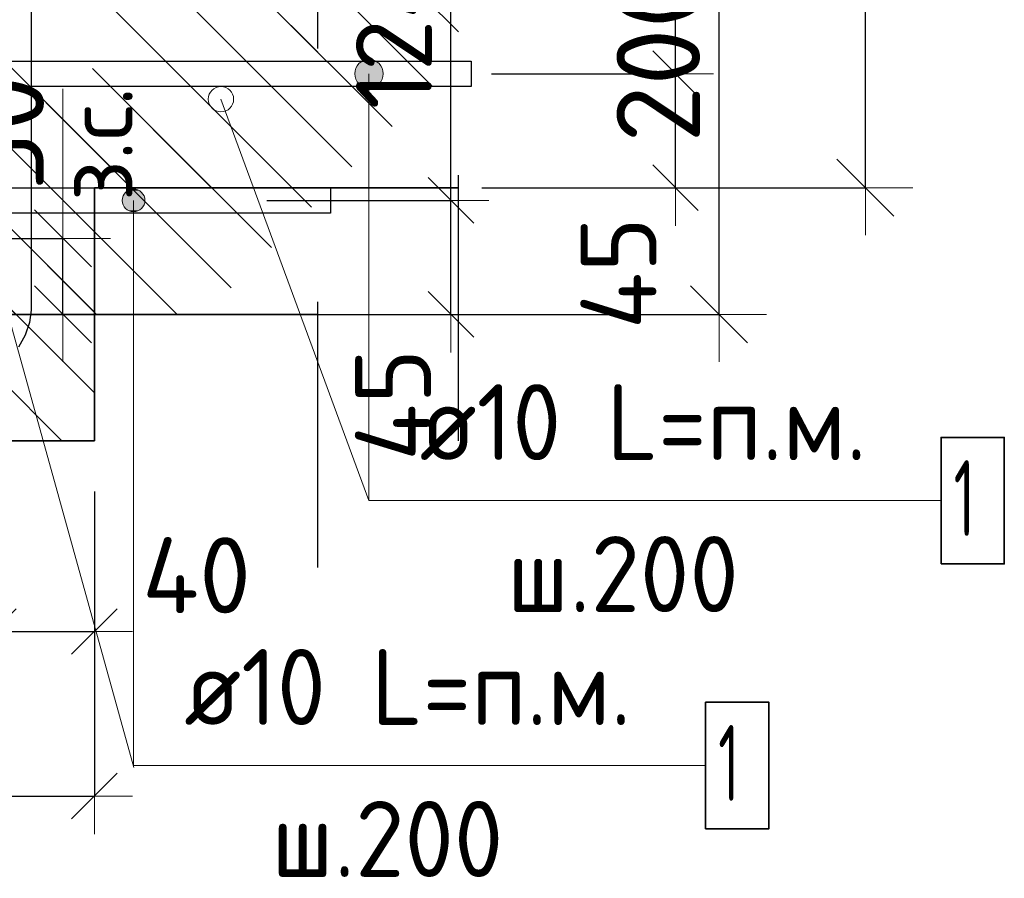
# Model space of a CAD drawing. Header units: metres. Extents: x -38 to 97, y -15 to 21.
# Tile 66 of 118: x 72.515 to 72.904, y 5.19 to 5.529. Entities that reach past the tile are written whole.
import ezdxf

# ---------------------------------------------------------------- set-up
doc = ezdxf.new("R2010")
doc.units = ezdxf.units.M
doc.header["$PDMODE"] = 65
doc.linetypes.add('______4', pattern=[0.135, 0.105, -0.03])
for name, color, linetype, lineweight in [('XR$3$Арм. стержнями нижней зоны', 180, 'Continuous', 35), ('XR$3$Арм.стержн. Арматура края', 96, 'Continuous', 35), ('XR$3$Арм.стержн. Хомут', 240, 'Continuous', 35), ('XR$3$Размерная линия (1)', 7, 'Continuous', 13), ('XR$3$Размерная линия_ общее', 7, 'Continuous', 13), ('XR$5$Арм. стержнями нижней зоны', 180, 'Continuous', 35), ('XR$5$Арм.стержн. Арматура края', 96, 'Continuous', 35), ('XR$5$ВК__отв в полу 1-2 эт', 220, 'Continuous', 25), ('XR$5$Размерная линия (1)', 7, 'Continuous', 13), ('XR$5$Размерная линия_ общее', 7, 'Continuous', 13)]:
    doc.layers.add(name, color=color, linetype=linetype, lineweight=lineweight)
doc.styles.add('ISOCPEUR', font='txt')
doc.dimstyles.new('DIMSTYLE_11', dxfattribs={"dimtxt": 0.033, "dimasz": 0.0375, "dimexe": 0, "dimexo": 0, "dimgap": 0.0165, "dimtad": 2, "dimdec": 0, "dimlfac": 1000, "dimrnd": 1, "dimzin": 12, "dimdsep": 46, "dimtxsty": 'ISOCPEUR', "dimblk1": 'ALL_ML_STRICH', "dimblk2": 'ALL_ML_STRICH', "dimsah": 1, "dimcen": 0, "dimclrd": 7, "dimclre": 256, "dimclrt": 7, "dimadec": 0, "dimazin": 0, "dimtfac": 1, "dimtdec": 0, "dimtix": 1, "dimtmove": 2, "dimatfit": 3, "dimfxl": 0, "dimtvp": 1.2, "dimtzin": 0, "dimlwd": 0, "dimlwe": -3, "dimarcsym": 0})
doc.dimstyles.new('DIMSTYLE_12', dxfattribs={"dimtxt": 0.03, "dimasz": 0.03, "dimexe": 0, "dimexo": 0, "dimgap": 0.015, "dimtad": 2, "dimdec": 0, "dimlfac": 1000, "dimrnd": 1, "dimzin": 12, "dimdsep": 46, "dimtxsty": 'ISOCPEUR', "dimblk1": 'ALL_ML_STRICH', "dimblk2": 'ALL_ML_STRICH', "dimsah": 1, "dimcen": 0, "dimclrd": 7, "dimclre": 256, "dimclrt": 7, "dimadec": 0, "dimazin": 0, "dimtfac": 1, "dimtdec": 0, "dimtix": 1, "dimtmove": 2, "dimatfit": 3, "dimfxl": 0, "dimtzin": 0, "dimlwd": 0, "dimlwe": -3, "dimarcsym": 0})
doc.dimstyles.new('DIMSTYLE_14', dxfattribs={"dimtxt": 0.03, "dimasz": 0.03, "dimexe": 0, "dimexo": 0, "dimgap": 0.015, "dimtad": 2, "dimdec": 0, "dimlfac": 1000, "dimrnd": 1, "dimzin": 12, "dimdsep": 46, "dimtxsty": 'ISOCPEUR', "dimblk1": 'ALL_ML_STRICH', "dimblk2": 'ALL_ML_STRICH', "dimsah": 1, "dimcen": 0, "dimclrd": 7, "dimclre": 256, "dimclrt": 7, "dimadec": 0, "dimazin": 0, "dimtfac": 1, "dimtdec": 0, "dimtix": 1, "dimtmove": 2, "dimatfit": 3, "dimfxl": 0, "dimtvp": 1.2, "dimtzin": 0, "dimlwd": 0, "dimlwe": -3, "dimarcsym": 0})
doc.dimstyles.new('DIMSTYLE_8', dxfattribs={"dimtxt": 0.033, "dimasz": 0.0375, "dimexe": 0, "dimexo": 0, "dimgap": 0.0165, "dimtad": 2, "dimdec": 0, "dimlfac": 1000, "dimrnd": 1, "dimzin": 12, "dimdsep": 46, "dimtxsty": 'ISOCPEUR', "dimblk1": 'ALL_ML_STRICH', "dimblk2": 'ALL_ML_STRICH', "dimsah": 1, "dimcen": 0, "dimclrd": 7, "dimclre": 256, "dimclrt": 7, "dimadec": 0, "dimazin": 0, "dimtfac": 1, "dimtdec": 0, "dimtix": 1, "dimtmove": 2, "dimatfit": 3, "dimfxl": 0, "dimtzin": 0, "dimlwd": 0, "dimlwe": -3, "dimarcsym": 0})
pattern_1 = [(135, (0, 0), (-0.031819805, -0.031819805), [0.4, -0.05, 0, -0.05]), (135, (-0.01591, -0.01591), (-0.031819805, -0.031819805), [0.8, -0.1, 0.1, -0.1])]

# ---------------------------------------------------------------- blocks, each defined once
blk = doc.blocks.new('ALL_ML_STRICH')
at = {"color": 0, "linetype": 'ByBlock', "lineweight": -2}
for p, q in [((0, -0.5), (0, 0.5)), ((-0.3, -0.3), (0.3, 0.3)), ((-1, 0), (0.5, 0))]:
    blk.add_line(p, q, dxfattribs=at)
blk = doc.blocks.new('*D78')
at = {"layer": 'DEFPOINTS', "color": 7, "linetype": 'Continuous', "lineweight": 13, "transparency": 33554687}
for p in [(72.29474, 5.36307), (72.5447, 5.36307), (72.29474, 5.22283)]:
    blk.add_point(p, dxfattribs=at)
at = {"layer": 'XR$3$Размерная линия (1)', "color": 9, "linetype": 'Continuous', "lineweight": -2, "true_color": 0xc7c7c7, "transparency": 33554687}
for p, q in [((72.29474, 5.34307), (72.29474, 5.22283)), ((72.5447, 5.34307), (72.5447, 5.22283))]:
    blk.add_line(p, q, dxfattribs=at)
at = {"layer": 'XR$3$Размерная линия (1)', "color": 7, "linetype": 'Continuous', "lineweight": -2, "transparency": 33554687}
blk.add_line((72.29474, 5.22283), (72.5447, 5.22283), dxfattribs=at)
at = {"layer": 'XR$3$Размерная линия (1)', "color": 7, "linetype": 'Continuous', "lineweight": 13, "transparency": 33554687, "xscale": 0.03, "yscale": 0.03, "zscale": 0.03, "rotation": 180}
blk.add_blockref('ALL_ML_STRICH', (72.29474, 5.22283), dxfattribs=at)
at = {"layer": 'XR$3$Размерная линия (1)', "color": 7, "linetype": 'Continuous', "lineweight": 13, "transparency": 33554687, "xscale": 0.03, "yscale": 0.03, "zscale": 0.03}
blk.add_blockref('ALL_ML_STRICH', (72.5447, 5.22283), dxfattribs=at)
at = {"layer": 'XR$3$Размерная линия (1)', "color": 7, "linetype": 'Continuous', "lineweight": 13, "transparency": 33554687, "insert": (72.42122, 5.24533), "char_height": 0.03, "width": 0.09, "attachment_point": 5, "style": 'ISOCPEUR'}
blk.add_mtext('\\A1;{250}', dxfattribs=at)
blk = doc.blocks.new('*D84')
at = {"layer": 'DEFPOINTS', "color": 7, "linetype": 'Continuous', "lineweight": 13, "transparency": 33554687}
for p in [(72.41966, 5.40307), (72.50474, 5.40307), (72.41966, 5.28783)]:
    blk.add_point(p, dxfattribs=at)
at = {"layer": 'XR$3$Размерная линия (1)', "color": 9, "linetype": 'Continuous', "lineweight": -2, "true_color": 0xc7c7c7, "transparency": 33554687}
for p, q in [((72.41966, 5.38307), (72.41966, 5.28783)), ((72.50474, 5.38307), (72.50474, 5.28783))]:
    blk.add_line(p, q, dxfattribs=at)
at = {"layer": 'XR$3$Размерная линия (1)', "color": 7, "linetype": 'Continuous', "lineweight": -2, "transparency": 33554687}
blk.add_line((72.41966, 5.28783), (72.50474, 5.28783), dxfattribs=at)
at = {"layer": 'XR$3$Размерная линия (1)', "color": 7, "linetype": 'Continuous', "lineweight": 13, "transparency": 33554687, "xscale": 0.03, "yscale": 0.03, "zscale": 0.03, "rotation": 180}
blk.add_blockref('ALL_ML_STRICH', (72.41966, 5.28783), dxfattribs=at)
at = {"layer": 'XR$3$Размерная линия (1)', "color": 7, "linetype": 'Continuous', "lineweight": 13, "transparency": 33554687, "xscale": 0.03, "yscale": 0.03, "zscale": 0.03}
blk.add_blockref('ALL_ML_STRICH', (72.50474, 5.28783), dxfattribs=at)
at = {"layer": 'XR$3$Размерная линия (1)', "color": 7, "linetype": 'Continuous', "lineweight": 13, "transparency": 33554687, "insert": (72.4637, 5.31033), "char_height": 0.03, "width": 0.06, "attachment_point": 5, "style": 'ISOCPEUR'}
blk.add_mtext('\\A1;{85}', dxfattribs=at)
blk = doc.blocks.new('*D85')
at = {"layer": 'DEFPOINTS', "color": 7, "linetype": 'Continuous', "lineweight": 13, "transparency": 33554687}
for p in [(72.50474, 5.40307), (72.5447, 5.36307), (72.50474, 5.28783)]:
    blk.add_point(p, dxfattribs=at)
at = {"layer": 'XR$3$Размерная линия (1)', "color": 9, "linetype": 'Continuous', "lineweight": -2, "true_color": 0xc7c7c7, "transparency": 33554687}
for p, q in [((72.50474, 5.38307), (72.50474, 5.28783)), ((72.5447, 5.34307), (72.5447, 5.28783))]:
    blk.add_line(p, q, dxfattribs=at)
at = {"layer": 'XR$3$Размерная линия (1)', "color": 7, "linetype": 'Continuous', "lineweight": -2, "transparency": 33554687}
blk.add_line((72.50474, 5.28783), (72.5447, 5.28783), dxfattribs=at)
at = {"layer": 'XR$3$Размерная линия (1)', "color": 7, "linetype": 'Continuous', "lineweight": 13, "transparency": 33554687, "xscale": 0.03, "yscale": 0.03, "zscale": 0.03, "rotation": 180}
blk.add_blockref('ALL_ML_STRICH', (72.50474, 5.28783), dxfattribs=at)
at = {"layer": 'XR$3$Размерная линия (1)', "color": 7, "linetype": 'Continuous', "lineweight": 13, "transparency": 33554687, "xscale": 0.03, "yscale": 0.03, "zscale": 0.03}
blk.add_blockref('ALL_ML_STRICH', (72.5447, 5.28783), dxfattribs=at)
at = {"layer": 'XR$3$Размерная линия (1)', "color": 7, "linetype": 'Continuous', "lineweight": 13, "transparency": 33554687, "insert": (72.58504, 5.31003), "char_height": 0.03, "width": 0.06, "attachment_point": 5, "style": 'ISOCPEUR'}
blk.add_mtext('\\A1;{40}', dxfattribs=at)
blk = doc.blocks.new('*D86')
at = {"layer": 'DEFPOINTS', "color": 7, "linetype": 'Continuous', "lineweight": 13, "transparency": 33554687}
for p in [(72.67772, 5.66307), (72.67772, 5.46307), (72.84927, 5.46307)]:
    blk.add_point(p, dxfattribs=at)
at = {"layer": 'XR$3$Размерная линия_ общее', "color": 253, "linetype": 'Continuous', "lineweight": -2, "true_color": 0xa0a0a0, "transparency": 33554687}
for p, q in [((72.69772, 5.66307), (72.84927, 5.66307)), ((72.69772, 5.46307), (72.84927, 5.46307))]:
    blk.add_line(p, q, dxfattribs=at)
at = {"layer": 'XR$3$Размерная линия_ общее', "color": 7, "linetype": 'Continuous', "lineweight": -2, "transparency": 33554687}
blk.add_line((72.84927, 5.46307), (72.84927, 5.66307), dxfattribs=at)
at = {"layer": 'XR$3$Размерная линия_ общее', "color": 7, "linetype": 'Continuous', "lineweight": 13, "transparency": 33554687, "xscale": 0.0375, "yscale": 0.0375, "zscale": 0.0375}
for p, rotation in [((72.84927, 5.66307), 90), ((72.84927, 5.46307), 270)]:
    blk.add_blockref('ALL_ML_STRICH', p, dxfattribs=dict(at, rotation=rotation))
at = {"layer": 'XR$3$Размерная линия_ общее', "color": 7, "linetype": 'Continuous', "lineweight": 13, "transparency": 33554687, "insert": (72.82527, 5.56472), "char_height": 0.033, "width": 0.099, "attachment_point": 5, "rotation": 90, "style": 'ISOCPEUR'}
blk.add_mtext('\\A1;{200}', dxfattribs=at)
blk = doc.blocks.new('*D207')
at = {"layer": 'DEFPOINTS', "color": 7, "linetype": 'Continuous', "lineweight": 13, "transparency": 33554687}
for p in [(72.6816, 5.50807), (72.69445, 5.46307), (72.77427, 5.46307)]:
    blk.add_point(p, dxfattribs=at)
at = {"layer": 'XR$3$Размерная линия (1)', "color": 9, "linetype": 'Continuous', "lineweight": -2, "true_color": 0xc7c7c7, "transparency": 33554687}
for p, q in [((72.7016, 5.50807), (72.77427, 5.50807)), ((72.71445, 5.46307), (72.77427, 5.46307))]:
    blk.add_line(p, q, dxfattribs=at)
at = {"layer": 'XR$3$Размерная линия (1)', "color": 7, "linetype": 'Continuous', "lineweight": -2, "transparency": 33554687}
blk.add_line((72.77427, 5.46307), (72.77427, 5.50807), dxfattribs=at)
at = {"layer": 'XR$3$Размерная линия (1)', "color": 7, "linetype": 'Continuous', "lineweight": 13, "transparency": 33554687, "xscale": 0.03, "yscale": 0.03, "zscale": 0.03}
for p, rotation in [((72.77427, 5.50807), 90), ((72.77427, 5.46307), 270)]:
    blk.add_blockref('ALL_ML_STRICH', p, dxfattribs=dict(at, rotation=rotation))
at = {"layer": 'XR$3$Размерная линия (1)', "color": 7, "linetype": 'Continuous', "lineweight": 13, "transparency": 33554687, "insert": (72.75176, 5.42931), "char_height": 0.03, "width": 0.06, "attachment_point": 5, "rotation": 90, "style": 'ISOCPEUR'}
blk.add_mtext('\\A1;{45}', dxfattribs=at)
blk = doc.blocks.new('*D208')
at = {"layer": 'DEFPOINTS', "color": 7, "linetype": 'Continuous', "lineweight": 13, "transparency": 33554687}
for p in [(72.68263, 5.63207), (72.6816, 5.50807), (72.77427, 5.50807)]:
    blk.add_point(p, dxfattribs=at)
at = {"layer": 'XR$3$Размерная линия (1)', "color": 9, "linetype": 'Continuous', "lineweight": -2, "true_color": 0xc7c7c7, "transparency": 33554687}
for p, q in [((72.70263, 5.63207), (72.77427, 5.63207)), ((72.7016, 5.50807), (72.77427, 5.50807))]:
    blk.add_line(p, q, dxfattribs=at)
at = {"layer": 'XR$3$Размерная линия (1)', "color": 7, "linetype": 'Continuous', "lineweight": -2, "transparency": 33554687}
blk.add_line((72.77427, 5.50807), (72.77427, 5.63207), dxfattribs=at)
at = {"layer": 'XR$3$Размерная линия (1)', "color": 7, "linetype": 'Continuous', "lineweight": 13, "transparency": 33554687, "xscale": 0.03, "yscale": 0.03, "zscale": 0.03}
for p, rotation in [((72.77427, 5.63207), 90), ((72.77427, 5.50807), 270)]:
    blk.add_blockref('ALL_ML_STRICH', p, dxfattribs=dict(at, rotation=rotation))
at = {"layer": 'XR$3$Размерная линия (1)', "color": 7, "linetype": 'Continuous', "lineweight": 13, "transparency": 33554687, "insert": (72.75177, 5.57307), "char_height": 0.03, "width": 0.09, "attachment_point": 5, "rotation": 90, "style": 'ISOCPEUR'}
blk.add_mtext('\\A1;{124}', dxfattribs=at)
blk = doc.blocks.new('*D321')
at = {"layer": 'DEFPOINTS', "color": 7, "linetype": 'Continuous', "lineweight": 13, "transparency": 33554687}
for p in [(72.61991, 5.61305), (72.61991, 5.41305), (72.79146, 5.41305)]:
    blk.add_point(p, dxfattribs=at)
at = {"layer": 'XR$5$Размерная линия_ общее', "color": 253, "linetype": 'Continuous', "lineweight": -2, "true_color": 0xa0a0a0, "transparency": 33554687}
for p, q in [((72.63991, 5.61305), (72.79146, 5.61305)), ((72.63991, 5.41305), (72.79146, 5.41305))]:
    blk.add_line(p, q, dxfattribs=at)
at = {"layer": 'XR$5$Размерная линия_ общее', "color": 7, "linetype": 'Continuous', "lineweight": -2, "transparency": 33554687}
blk.add_line((72.79146, 5.41305), (72.79146, 5.61305), dxfattribs=at)
at = {"layer": 'XR$5$Размерная линия_ общее', "color": 7, "linetype": 'Continuous', "lineweight": 13, "transparency": 33554687, "xscale": 0.0375, "yscale": 0.0375, "zscale": 0.0375}
for p, rotation in [((72.79146, 5.61305), 90), ((72.79146, 5.41305), 270)]:
    blk.add_blockref('ALL_ML_STRICH', p, dxfattribs=dict(at, rotation=rotation))
at = {"layer": 'XR$5$Размерная линия_ общее', "color": 7, "linetype": 'Continuous', "lineweight": 13, "transparency": 33554687, "insert": (72.76746, 5.5147), "char_height": 0.033, "width": 0.099, "attachment_point": 5, "rotation": 90, "style": 'ISOCPEUR'}
blk.add_mtext('\\A1;{200}', dxfattribs=at)
blk = doc.blocks.new('*D351')
at = {"layer": 'DEFPOINTS', "color": 7, "linetype": 'Continuous', "lineweight": 13, "transparency": 33554687}
for p in [(72.41082, 5.35305), (72.45078, 5.31305), (72.41082, 5.23782)]:
    blk.add_point(p, dxfattribs=at)
at = {"layer": 'XR$5$Размерная линия (1)', "color": 9, "linetype": 'Continuous', "lineweight": -2, "true_color": 0xc7c7c7, "transparency": 33554687}
for p, q in [((72.41082, 5.33305), (72.41082, 5.23782)), ((72.45078, 5.29305), (72.45078, 5.23782))]:
    blk.add_line(p, q, dxfattribs=at)
at = {"layer": 'XR$5$Размерная линия (1)', "color": 7, "linetype": 'Continuous', "lineweight": -2, "transparency": 33554687}
blk.add_line((72.41082, 5.23782), (72.45078, 5.23782), dxfattribs=at)
at = {"layer": 'XR$5$Размерная линия (1)', "color": 7, "linetype": 'Continuous', "lineweight": 13, "transparency": 33554687, "xscale": 0.03, "yscale": 0.03, "zscale": 0.03, "rotation": 180}
blk.add_blockref('ALL_ML_STRICH', (72.41082, 5.23782), dxfattribs=at)
at = {"layer": 'XR$5$Размерная линия (1)', "color": 7, "linetype": 'Continuous', "lineweight": 13, "transparency": 33554687, "xscale": 0.03, "yscale": 0.03, "zscale": 0.03}
blk.add_blockref('ALL_ML_STRICH', (72.45078, 5.23782), dxfattribs=at)
at = {"layer": 'XR$5$Размерная линия (1)', "color": 7, "linetype": 'Continuous', "lineweight": 13, "transparency": 33554687, "insert": (72.49112, 5.26002), "char_height": 0.03, "width": 0.06, "attachment_point": 5, "style": 'ISOCPEUR'}
blk.add_mtext('\\A1;{40}', dxfattribs=at)
blk = doc.blocks.new('*D443')
at = {"layer": 'DEFPOINTS', "color": 7, "linetype": 'Continuous', "lineweight": 13, "transparency": 33554687}
for p in [(72.59287, 5.45805), (72.60572, 5.41305), (72.68553, 5.41305)]:
    blk.add_point(p, dxfattribs=at)
at = {"layer": 'XR$5$Размерная линия (1)', "color": 9, "linetype": 'Continuous', "lineweight": -2, "true_color": 0xc7c7c7, "transparency": 33554687}
for p, q in [((72.61287, 5.45805), (72.68553, 5.45805)), ((72.62572, 5.41305), (72.68553, 5.41305))]:
    blk.add_line(p, q, dxfattribs=at)
at = {"layer": 'XR$5$Размерная линия (1)', "color": 7, "linetype": 'Continuous', "lineweight": -2, "transparency": 33554687}
blk.add_line((72.68553, 5.41305), (72.68553, 5.45805), dxfattribs=at)
at = {"layer": 'XR$5$Размерная линия (1)', "color": 7, "linetype": 'Continuous', "lineweight": 13, "transparency": 33554687, "xscale": 0.03, "yscale": 0.03, "zscale": 0.03}
for p, rotation in [((72.68553, 5.45805), 90), ((72.68553, 5.41305), 270)]:
    blk.add_blockref('ALL_ML_STRICH', p, dxfattribs=dict(at, rotation=rotation))
at = {"layer": 'XR$5$Размерная линия (1)', "color": 7, "linetype": 'Continuous', "lineweight": 13, "transparency": 33554687, "insert": (72.66267, 5.37731), "char_height": 0.03, "width": 0.06, "attachment_point": 5, "rotation": 90, "style": 'ISOCPEUR'}
blk.add_mtext('\\A1;{45}', dxfattribs=at)
blk = doc.blocks.new('*D444')
at = {"layer": 'DEFPOINTS', "color": 7, "linetype": 'Continuous', "lineweight": 13, "transparency": 33554687}
for p in [(72.5999, 5.58205), (72.59287, 5.45805), (72.68553, 5.45805)]:
    blk.add_point(p, dxfattribs=at)
at = {"layer": 'XR$5$Размерная линия (1)', "color": 9, "linetype": 'Continuous', "lineweight": -2, "true_color": 0xc7c7c7, "transparency": 33554687}
for p, q in [((72.6199, 5.58205), (72.68553, 5.58205)), ((72.61287, 5.45805), (72.68553, 5.45805))]:
    blk.add_line(p, q, dxfattribs=at)
at = {"layer": 'XR$5$Размерная линия (1)', "color": 7, "linetype": 'Continuous', "lineweight": -2, "transparency": 33554687}
blk.add_line((72.68553, 5.45805), (72.68553, 5.58205), dxfattribs=at)
at = {"layer": 'XR$5$Размерная линия (1)', "color": 7, "linetype": 'Continuous', "lineweight": 13, "transparency": 33554687, "xscale": 0.03, "yscale": 0.03, "zscale": 0.03}
for p, rotation in [((72.68553, 5.58205), 90), ((72.68553, 5.45805), 270)]:
    blk.add_blockref('ALL_ML_STRICH', p, dxfattribs=dict(at, rotation=rotation))
at = {"layer": 'XR$5$Размерная линия (1)', "color": 7, "linetype": 'Continuous', "lineweight": 13, "transparency": 33554687, "insert": (72.66303, 5.52305), "char_height": 0.03, "width": 0.09, "attachment_point": 5, "rotation": 90, "style": 'ISOCPEUR'}
blk.add_mtext('\\A1;{124}', dxfattribs=at)
blk = doc.blocks.new('*D583')
at = {"layer": 'DEFPOINTS', "color": 7, "linetype": 'Continuous', "lineweight": 13, "transparency": 33554687}
for p in [(72.49225, 5.44305), (72.49225, 5.41305), (72.53224, 5.41305)]:
    blk.add_point(p, dxfattribs=at)
at = {"layer": 'XR$5$Размерная линия_ общее', "color": 253, "linetype": 'Continuous', "lineweight": -2, "true_color": 0xa0a0a0, "transparency": 33554687}
for p, q in [((72.51225, 5.44305), (72.53224, 5.44305)), ((72.51225, 5.41305), (72.53224, 5.41305))]:
    blk.add_line(p, q, dxfattribs=at)
at = {"layer": 'XR$5$Размерная линия_ общее', "color": 7, "linetype": 'Continuous', "lineweight": -2, "transparency": 33554687}
blk.add_line((72.53224, 5.41305), (72.53224, 5.44305), dxfattribs=at)
at = {"layer": 'XR$5$Размерная линия_ общее', "color": 7, "linetype": 'Continuous', "lineweight": 13, "transparency": 33554687, "xscale": 0.0375, "yscale": 0.0375, "zscale": 0.0375}
for p, rotation in [((72.53224, 5.44305), 90), ((72.53224, 5.41305), 270)]:
    blk.add_blockref('ALL_ML_STRICH', p, dxfattribs=dict(at, rotation=rotation))
at = {"layer": 'XR$5$Размерная линия_ общее', "color": 7, "linetype": 'Continuous', "lineweight": 13, "transparency": 33554687, "insert": (72.53278, 5.45771), "char_height": 0.027, "width": 0.00135, "attachment_point": 1, "rotation": 90, "line_spacing_factor": 0.60241, "style": 'ISOCPEUR'}
blk.add_mtext('з.с.', dxfattribs=at)
at = {"layer": 'XR$5$Размерная линия_ общее', "color": 7, "linetype": 'Continuous', "lineweight": 13, "transparency": 33554687, "insert": (72.50824, 5.48478), "char_height": 0.033, "width": 0.066, "attachment_point": 5, "rotation": 90, "style": 'ISOCPEUR'}
blk.add_mtext('\\A1;{30}', dxfattribs=at)

msp = doc.modelspace()

# ---------------------------------------------------------------- hatches: boundary and pattern name
at = {"linetype": 'Continuous', "lineweight": 25, "transparency": 33554687}
h = msp.add_hatch(dxfattribs=at)
h.set_pattern_fill('__________540', scale=0.015, style=0, pattern_type=2)
h.set_pattern_definition(pattern_1)
h.paths.add_polyline_path([(72.5447, 5.66307), (72.2947, 5.66307), (72.2947, 5.36307), (72.5447, 5.36307)], flags=0)
h = msp.add_hatch(dxfattribs=at)
h.set_pattern_fill('__________540', scale=0.015, style=0, pattern_type=2)
h.set_pattern_definition(pattern_1)
h.paths.add_polyline_path([(72.5447, 5.66307), (72.5447, 5.46307), (72.68855, 5.46307), (72.68855, 5.66307)], flags=0)
at = {"linetype": 'Continuous', "lineweight": 13, "transparency": 33554687}
h = msp.add_hatch(dxfattribs=at)
h.set_pattern_fill('__________540', scale=0.015, style=0, pattern_type=2)
h.set_pattern_definition(pattern_1)
h.paths.add_polyline_path([(72.20078, 5.61305), (72.20078, 5.41305), (72.63295, 5.41305), (72.63295, 5.61305)], flags=0)
at = {"layer": 'XR$3$Арм. стержнями нижней зоны', "linetype": 'Continuous', "lineweight": 13, "transparency": 33554687}
for points in [[(72.64833, 5.51088), (72.65801, 5.51088), (72.65598, 5.5129)], [(72.64833, 5.51088), (72.65598, 5.5129), (72.65036, 5.5129)], [(72.65036, 5.5129), (72.65598, 5.5129), (72.65317, 5.51369)], [(72.64755, 5.50807), (72.6588, 5.50807), (72.65801, 5.51088)], [(72.64755, 5.50807), (72.65801, 5.51088), (72.64833, 5.51088)], [(72.64833, 5.50525), (72.6588, 5.50807), (72.64755, 5.50807)], [(72.64833, 5.50525), (72.65801, 5.50525), (72.6588, 5.50807)], [(72.65036, 5.50323), (72.65801, 5.50525), (72.64833, 5.50525)], [(72.65036, 5.50323), (72.65598, 5.50323), (72.65801, 5.50525)], [(72.65598, 5.50323), (72.65036, 5.50323), (72.65317, 5.50244)]]:
    msp.add_hatch(color=7, dxfattribs=at).paths.add_polyline_path(points)
at = {"layer": 'XR$5$Арм. стержнями нижней зоны', "linetype": 'Continuous', "lineweight": 13, "transparency": 33554687}
for points in [[(72.55628, 5.4603), (72.56402, 5.4603), (72.5624, 5.46192)], [(72.55628, 5.4603), (72.5624, 5.46192), (72.5579, 5.46192)], [(72.5579, 5.46192), (72.5624, 5.46192), (72.56015, 5.46255)], [(72.55565, 5.45805), (72.56465, 5.45805), (72.56402, 5.4603)], [(72.55565, 5.45805), (72.56402, 5.4603), (72.55628, 5.4603)], [(72.55628, 5.4558), (72.56465, 5.45805), (72.55565, 5.45805)], [(72.55628, 5.4558), (72.56402, 5.4558), (72.56465, 5.45805)], [(72.5579, 5.45418), (72.56402, 5.4558), (72.55628, 5.4558)], [(72.5579, 5.45418), (72.5624, 5.45418), (72.56402, 5.4558)], [(72.5624, 5.45418), (72.5579, 5.45418), (72.56015, 5.45355)]]:
    msp.add_hatch(color=7, dxfattribs=at).paths.add_polyline_path(points)

# ---------------------------------------------------------------- linework, layer by layer
at = {"color": 7, "linetype": '______4', "lineweight": 25, "transparency": 33554687}
for p, q in [((72.68855, 5.36307), (72.68855, 5.76307)), ((72.63295, 5.31305), (72.63295, 5.71305))]:
    msp.add_line(p, q, dxfattribs=at)
at = {"color": 7, "linetype": 'Continuous', "lineweight": 13, "transparency": 33554687}
for p, q in [((72.53224, 5.44305), (72.53224, 5.50205)), ((72.5947, 5.49802), (72.65317, 5.33949))]:
    msp.add_line(p, q, dxfattribs=at)
at = {"color": 7, "linetype": 'Continuous', "lineweight": 35, "transparency": 33554687}
for p, q in [((72.5447, 5.46307), (72.68855, 5.46307)), ((72.5447, 5.36307), (72.5447, 5.46307)), ((72.45078, 5.41305), (72.63295, 5.41305)), ((72.2947, 5.36307), (72.5447, 5.36307))]:
    msp.add_line(p, q, dxfattribs=at)
at = {"color": 7, "linetype": 'Continuous', "lineweight": 13, "transparency": 33554687}
msp.add_circle((72.5947, 5.49802), 0.005, dxfattribs=at)
at = {"layer": 'XR$3$Арм. стержнями нижней зоны', "color": 7, "linetype": 'Continuous', "lineweight": 13, "transparency": 33554687}
for p, q in [((72.65317, 5.51369), (72.65317, 5.51369)), ((72.64755, 5.50807), (72.64755, 5.50807)), ((72.65317, 5.33949), (72.65317, 5.50807)), ((72.6588, 5.50807), (72.6588, 5.50807)), ((72.65317, 5.50244), (72.65317, 5.50244)), ((72.65317, 5.33949), (72.87917, 5.33949))]:
    msp.add_line(p, q, dxfattribs=at)
at = {"layer": 'XR$3$Арм. стержнями нижней зоны', "color": 4, "linetype": 'Continuous', "lineweight": 25, "transparency": 33554687}
msp.add_lwpolyline([(72.3197, 5.51307), (72.69355, 5.51307), (72.69355, 5.50307), (72.3197, 5.50307), (72.3197, 5.51307)], dxfattribs=at)
at = {"layer": 'XR$3$Арм. стержнями нижней зоны', "color": 7, "linetype": 'Continuous', "lineweight": 35, "transparency": 33554687}
msp.add_lwpolyline([(72.87917, 5.31449), (72.90417, 5.31449), (72.90417, 5.36449), (72.87917, 5.36449), (72.87917, 5.31449)], dxfattribs=at)
at = {"layer": 'XR$3$Арм. стержнями нижней зоны', "color": 7, "linetype": 'Continuous', "lineweight": 13, "transparency": 33554687}
msp.add_circle((72.65317, 5.50807), 0.00563, dxfattribs=at)
at = {"layer": 'XR$3$Арм.стержн. Арматура края', "color": 4, "linetype": 'Continuous', "lineweight": 25, "transparency": 33554687}
msp.add_lwpolyline([(72.35368, 5.51307), (72.69355, 5.51307), (72.69355, 5.50307), (72.35299, 5.50307)], dxfattribs=at)
at = {"layer": 'XR$3$Арм.стержн. Хомут', "color": 40, "linetype": 'Continuous', "lineweight": 25, "transparency": 33554687}
msp.add_lwpolyline([(72.51473, 5.62203), (72.51735, 5.61735), (72.51902, 5.61227), (72.5197, 5.60739), (72.5197, 5.41474), (72.51902, 5.40986), (72.51735, 5.40478), (72.51473, 5.40011)], dxfattribs=at)
msp.add_lwpolyline([(72.51473, 5.62203), (72.51735, 5.61735), (72.51902, 5.61227), (72.5197, 5.60739), (72.5197, 5.41474), (72.51902, 5.40986), (72.51735, 5.40478), (72.51473, 5.40011)], dxfattribs=at)
msp.add_lwpolyline([(72.51473, 5.62203), (72.51735, 5.61735), (72.51902, 5.61227), (72.5197, 5.60739), (72.5197, 5.41474), (72.51902, 5.40986), (72.51735, 5.40478), (72.51473, 5.40011)], dxfattribs=at)
at = {"layer": 'XR$5$Арм. стержнями нижней зоны', "color": 7, "linetype": 'Continuous', "lineweight": 13, "transparency": 33554687}
for p, q in [((72.56015, 5.46255), (72.56015, 5.46255)), ((72.55565, 5.45805), (72.55565, 5.45805)), ((72.56015, 5.2349), (72.56015, 5.45805)), ((72.56465, 5.45805), (72.56465, 5.45805)), ((72.56015, 5.45355), (72.56015, 5.45355)), ((72.56015, 5.2349), (72.78615, 5.2349))]:
    msp.add_line(p, q, dxfattribs=at)
at = {"layer": 'XR$5$Арм. стержнями нижней зоны', "color": 4, "linetype": 'Continuous', "lineweight": 25, "transparency": 33554687}
msp.add_lwpolyline([(72.22578, 5.46305), (72.63795, 5.46305), (72.63795, 5.45305), (72.22578, 5.45305), (72.22578, 5.46305)], dxfattribs=at)
at = {"layer": 'XR$5$Арм. стержнями нижней зоны', "color": 7, "linetype": 'Continuous', "lineweight": 35, "transparency": 33554687}
msp.add_lwpolyline([(72.78615, 5.2099), (72.81115, 5.2099), (72.81115, 5.2599), (72.78615, 5.2599), (72.78615, 5.2099)], dxfattribs=at)
at = {"layer": 'XR$5$Арм. стержнями нижней зоны', "color": 7, "linetype": 'Continuous', "lineweight": 13, "transparency": 33554687}
msp.add_circle((72.56015, 5.45805), 0.0045, dxfattribs=at)
at = {"layer": 'XR$5$Арм.стержн. Арматура края', "color": 4, "linetype": 'Continuous', "lineweight": 25, "transparency": 33554687}
for points in [[(72.25504, 5.46305), (72.63795, 5.46305), (72.63795, 5.45305)], [(72.63795, 5.45305), (72.25434, 5.45305)]]:
    msp.add_lwpolyline(points, dxfattribs=at)
at = {"layer": 'XR$5$ВК__отв в полу 1-2 эт', "color": 7, "linetype": 'Continuous', "lineweight": 13, "transparency": 33554687}
msp.add_line((72.50082, 5.448), (72.56028, 5.23407), dxfattribs=at)

# ---------------------------------------------------------------- texts
at = {"layer": 'XR$3$Арм. стержнями нижней зоны', "color": 7, "linetype": 'Continuous', "lineweight": 25, "transparency": 33554687, "char_height": 0.03, "attachment_point": 7, "style": 'ISOCPEUR'}
for s, insert, width in [('\\W0.94;ø10 L=п.м.', (72.67317, 5.35549), 0.1999832), ('\\W0.56;1', (72.88417, 5.32549), 0.0233333), ('\\W0.95;ш.200 ', (72.70767, 5.29549), 0.1311996)]:
    msp.add_mtext(s, dxfattribs=dict(at, insert=insert, width=width))
at = {"layer": 'XR$5$Арм. стержнями нижней зоны', "color": 7, "linetype": 'Continuous', "lineweight": 25, "transparency": 33554687, "char_height": 0.03, "attachment_point": 7, "style": 'ISOCPEUR'}
for s, insert, width in [('\\W0.94;ø10 L=п.м.', (72.58015, 5.2509), 0.1999832), ('\\W0.56;1', (72.79115, 5.2209), 0.0233333), ('\\W0.95;ш.200 ', (72.61465, 5.1909), 0.1311995)]:
    msp.add_mtext(s, dxfattribs=dict(at, insert=insert, width=width))

# ---------------------------------------------------------------- dimensions: what is measured, and where the dimension line sits
at = {"layer": 'XR$3$Размерная линия (1)', "color": 7, "linetype": 'Continuous', "lineweight": 13, "transparency": 33554687}
for base, p1, p2, dimstyle, picture, middle in [((72.77427, 5.63207), (72.7016, 5.50807), (72.70263, 5.63207), 'DIMSTYLE_12', '*D208', (72.75177, 5.57307)), ((72.77427, 5.50807), (72.71445, 5.46307), (72.7016, 5.50807), 'DIMSTYLE_14', '*D207', (72.75176, 5.42931))]:
    dim = msp.add_linear_dim(base=base, p1=p1, p2=p2, angle=90, dimstyle=dimstyle, override={"dimpost": '<>', "dimclrd": 7, "dimclre": 9, "dimclrt": 7, "dimlwd": 0, "dimlwe": 65533}, dxfattribs=at)
    dim.commit()
    dim.dimension.update_dxf_attribs({"geometry": picture, "text_midpoint": middle, "dimtype": 160})
for base, p1, p2, dimstyle, picture, middle in [((72.50474, 5.28783), (72.41966, 5.38307), (72.50474, 5.38307), 'DIMSTYLE_12', '*D84', (72.4637, 5.31033)), ((72.5447, 5.28783), (72.50474, 5.38307), (72.5447, 5.34307), 'DIMSTYLE_14', '*D85', (72.58504, 5.31003)), ((72.5447, 5.22283), (72.29474, 5.34307), (72.5447, 5.34307), 'DIMSTYLE_12', '*D78', (72.42122, 5.24533))]:
    dim = msp.add_linear_dim(base=base, p1=p1, p2=p2, dimstyle=dimstyle, override={"dimpost": '<>', "dimclrd": 7, "dimclre": 9, "dimclrt": 7, "dimlwd": 0, "dimlwe": 65533}, dxfattribs=at)
    dim.commit()
    dim.dimension.update_dxf_attribs({"geometry": picture, "text_midpoint": middle, "dimtype": 160})
at = {"layer": 'XR$3$Размерная линия_ общее', "color": 7, "linetype": 'Continuous', "lineweight": 13, "transparency": 33554687}
dim = msp.add_linear_dim(base=(72.84927, 5.66307), p1=(72.69772, 5.46307), p2=(72.69772, 5.66307), angle=90, dimstyle='DIMSTYLE_8', override={"dimpost": '<>', "dimclrd": 7, "dimclre": 253, "dimclrt": 7, "dimlwd": 0, "dimlwe": 65533}, dxfattribs=at)
dim.commit()
dim.dimension.update_dxf_attribs({"geometry": '*D86', "text_midpoint": (72.82527, 5.56472), "dimtype": 160})
at = {"layer": 'XR$5$Размерная линия (1)', "color": 7, "linetype": 'Continuous', "lineweight": 13, "transparency": 33554687}
for base, p1, p2, dimstyle, picture, middle in [((72.68553, 5.58205), (72.61287, 5.45805), (72.6199, 5.58205), 'DIMSTYLE_12', '*D444', (72.66303, 5.52305)), ((72.68553, 5.45805), (72.62572, 5.41305), (72.61287, 5.45805), 'DIMSTYLE_14', '*D443', (72.66267, 5.37731))]:
    dim = msp.add_linear_dim(base=base, p1=p1, p2=p2, angle=90, dimstyle=dimstyle, override={"dimpost": '<>', "dimclrd": 7, "dimclre": 9, "dimclrt": 7, "dimlwd": 0, "dimlwe": 65533}, dxfattribs=at)
    dim.commit()
    dim.dimension.update_dxf_attribs({"geometry": picture, "text_midpoint": middle, "dimtype": 160})
dim = msp.add_linear_dim(base=(72.45078, 5.23782), p1=(72.41082, 5.33305), p2=(72.45078, 5.29305), dimstyle='DIMSTYLE_14', override={"dimpost": '<>', "dimclrd": 7, "dimclre": 9, "dimclrt": 7, "dimlwd": 0, "dimlwe": 65533}, dxfattribs=at)
dim.commit()
dim.dimension.update_dxf_attribs({"geometry": '*D351', "text_midpoint": (72.49112, 5.26002), "dimtype": 160})
at = {"layer": 'XR$5$Размерная линия_ общее', "color": 7, "linetype": 'Continuous', "lineweight": 13, "transparency": 33554687}
dim = msp.add_linear_dim(base=(72.79146, 5.61305), p1=(72.63991, 5.41305), p2=(72.63991, 5.61305), angle=90, dimstyle='DIMSTYLE_8', override={"dimpost": '<>', "dimclrd": 7, "dimclre": 253, "dimclrt": 7, "dimlwd": 0, "dimlwe": 65533}, dxfattribs=at)
dim.commit()
dim.dimension.update_dxf_attribs({"geometry": '*D321', "text_midpoint": (72.76746, 5.5147), "dimtype": 160})
dim = msp.add_linear_dim(base=(72.53224, 5.44305), p1=(72.51225, 5.41305), p2=(72.51225, 5.44305), angle=90, text='<>\\Xз.с.', dimstyle='DIMSTYLE_11', override={"dimpost": '<>', "dimclrd": 7, "dimclre": 253, "dimclrt": 7, "dimlwd": 0, "dimlwe": 65533}, dxfattribs=at)
dim.commit()
dim.dimension.update_dxf_attribs({"geometry": '*D583', "text_midpoint": (72.50824, 5.48478), "dimtype": 160})

doc.saveas('drawing.dxf')
